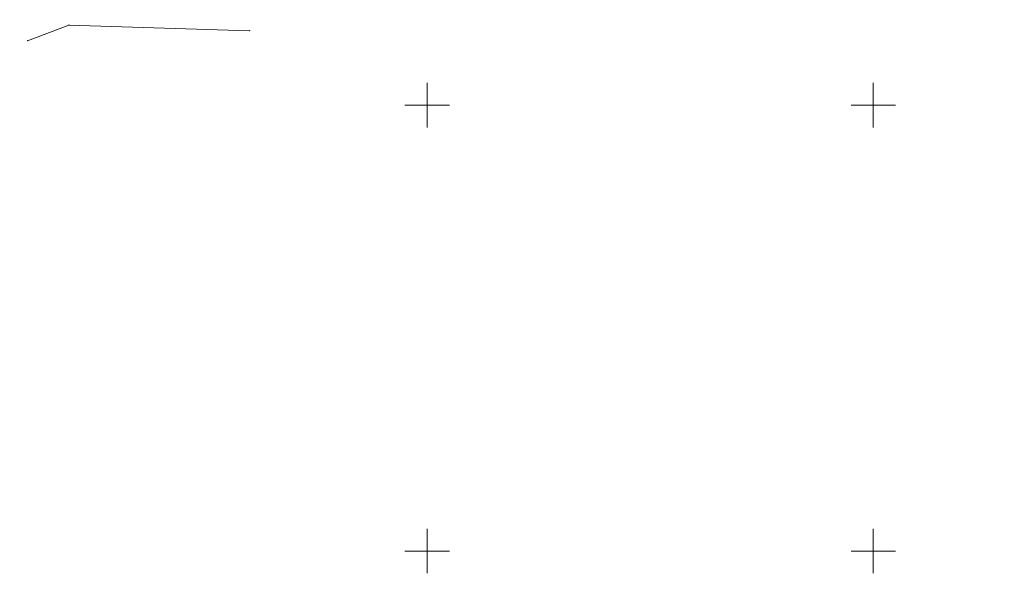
# Model space of a CAD drawing. Extents: x 6456700 to 6518119, y 5963420 to 5980059.
# Tile 51 of 256: x 6511773 to 6511883, y 5964097 to 5964159. Entities that reach past the tile are written whole.
import ezdxf

# ---------------------------------------------------------------- set-up
doc = ezdxf.new("R2010")
doc.units = 0
doc.header["$MEASUREMENT"] = 0
doc.layers.get('0').update_dxf_attribs({"color": 2, "linetype": 'CONTINUOUS', "lineweight": 5})
for name, color, linetype, lineweight in [('9mm Kreska ciągła', 252, 'CONTINUOUS', 9), ('przewod_kanalizacyjny', 7, 'CONTINUOUS', 18), ('siatka_krzyrzy', 7, 'CONTINUOUS', 18)]:
    doc.layers.add(name, color=color, linetype=linetype, lineweight=lineweight)

# ---------------------------------------------------------------- blocks, each defined once
blk = doc.blocks.new('mdcp_nowa')
blk.add_point((6494530.12, 5980608.34))
at = {"layer": 'przewod_kanalizacyjny', "color": 34, "linetype": 'Continuous', "lineweight": 18, "flags": 128}
blk.add_lwpolyline([(6494505.25, 5980607.22), (6494509.88, 5980608.98), (6494530.12, 5980608.34)], dxfattribs=at)
at = {"layer": 'przewod_kanalizacyjny'}
for p in [(6494509.88, 5980608.98), (6494505.25, 5980607.22)]:
    blk.add_point(p, dxfattribs=at)
at = {"layer": 'siatka_krzyrzy', "linetype": 'Continuous', "lineweight": 18, "flags": 128}
for points in [[(6494550, 5980597.5), (6494550, 5980602.5)], [(6494600, 5980597.5), (6494600, 5980602.5)], [(6494547.5, 5980600), (6494552.5, 5980600)], [(6494597.5, 5980600), (6494602.5, 5980600)], [(6494550, 5980547.5), (6494550, 5980552.5)], [(6494600, 5980547.5), (6494600, 5980552.5)], [(6494547.5, 5980550), (6494552.5, 5980550)], [(6494597.5, 5980550), (6494602.5, 5980550)]]:
    blk.add_lwpolyline(points, dxfattribs=at)

msp = doc.modelspace()

# ---------------------------------------------------------------- block references
at = {"linetype": 'ByBlock'}
msp.add_blockref('mdcp_nowa', (17268.786, -16450.998), dxfattribs=at)

# ---------------------------------------------------------------- next in the draw order: hatches: boundary and pattern name
at = {"layer": '9mm Kreska ciągła'}
h = msp.add_hatch(dxfattribs=at)
h.set_pattern_fill('ANSI37', color=256, scale=4)
h.set_pattern_definition([(45, (6511691.195, 5964120.06236), (-0.3535534, 0.3535534), []), (135, (6511691.195, 5964120.06236), (-0.3535534, -0.3535534), [])])
h.paths.add_polyline_path([(6511691.195, 5964121.143), (6511691.386, 5964124.63, 0.0938697), (6511692.371, 5964131.182), (6511691.932, 5964142.68, -0.1144111), (6511694.249, 5964154.747), (6511705.391, 5964179.862, -0.2719906), (6511723.667, 5964192.967), (6511729.755, 5964193.522, 0.0986737), (6511738.301, 5964196.051), (6511743.586, 5964198.832, -0.0201917), (6511747.406, 5964200.649), (6511769.76, 5964210.196, 0.0321896), (6511780.964, 5964215.859), (6511817.579, 5964237.57, -0.2184617), (6511825.251, 5964238.379), (6511910.835, 5964209.53, -0.0627118), (6511916.853, 5964206.62, 0.3900749), (6511923.272, 5964207.6), (6511915.609, 5964197.326, 0.4269523), (6511913.878, 5964204.338, 0.0491888), (6511909.717, 5964206.213), (6511824.133, 5964235.062, 0.2184617), (6511819.364, 5964234.559), (6511782.746, 5964212.847), (6511782.743, 5964212.845, -0.0321976), (6511771.135, 5964206.977), (6511748.781, 5964197.43, 0.0201917), (6511745.216, 5964195.734), (6511739.931, 5964192.954, -0.0986737), (6511730.073, 5964190.037), (6511723.985, 5964189.481, 0.2719906), (6511708.591, 5964178.442), (6511697.449, 5964153.327, 0.1144111), (6511695.43, 5964142.813), (6511695.868, 5964131.315, -0.1384822), (6511693.149, 5964120.062), (6511691.196, 5964121.142)])

doc.saveas('drawing.dxf')
